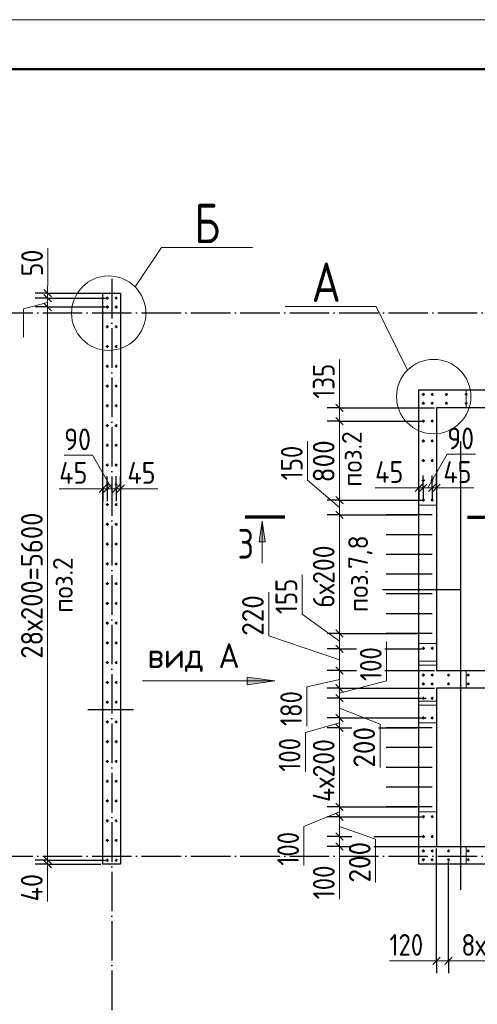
# Model space of a CAD drawing. Header units: millimetres. Extents: x -49773 to 2322955, y -3321 to 58485.
# Tile 160 of 256: x 696111 to 700746, y 30567 to 40533. Entities that reach past the tile are written whole.
import ezdxf

# ---------------------------------------------------------------- set-up
doc = ezdxf.new("R2010")
doc.units = ezdxf.units.MM
for name, pattern in [('______11', [500, 400, -50, 0, -50]), ('______2', [270, 200, -70]), ('______5', [1100, 800, -100, 100, -100])]:
    doc.linetypes.add(name, pattern=pattern)
for name, color, linetype, lineweight in [('Standard', 7, 'Continuous', 25), ('Арм.стержн. вертикальными 1', 22, 'Continuous', 35), ('Обозначение разреза_ общее', 7, 'Continuous', 25), ('Размерная линия_ общее', 7, 'Continuous', 13), ('Стена_ общее', 7, 'Continuous', 35)]:
    doc.layers.add(name, color=color, linetype=linetype, lineweight=lineweight)
doc.layers.add('Осевая линия_ общее', color=7, linetype='______5', lineweight=13, true_color=0xa0a0a0)
doc.styles.add('ISOCPEUR', font='txt')

msp = doc.modelspace()

# ---------------------------------------------------------------- hatches: boundary and pattern name
at = {"layer": 'Обозначение разреза_ общее', "linetype": 'Continuous', "lineweight": 13, "transparency": 33554687}
for points in [[(698536.9, 35247.2), (698566.9, 35457.2), (698596.9, 35247.2)], [(698416, 33879.7), (698696, 33839.7), (698416, 33799.7)]]:
    msp.add_hatch(color=7, dxfattribs=at).paths.add_polyline_path(points, flags=16)

# ---------------------------------------------------------------- linework, layer by layer
at = {"layer": 'Standard', "color": 52, "linetype": 'Continuous', "lineweight": 25, "transparency": 33554687}
for p, q in [((700579.6, 31727.1), (700579.6, 36264.7)), ((700579.6, 31727.1), (700579.6, 36264.7)), ((699785.9, 34766.8), (700579.6, 34766.8)), ((696802.5, 33550.7), (697262.5, 33550.7)), ((696802.5, 33550.7), (697262.5, 33550.7))]:
    msp.add_line(p, q, dxfattribs=at)
at = {"layer": 'Standard', "color": 7, "linetype": 'Continuous', "lineweight": 13, "transparency": 33554687}
msp.add_lwpolyline([(685172.9, -1466.6), (744572.9, -1466.6), (744572.9, 40533.4), (685172.9, 40533.4), (685172.9, -1466.6)], close=True, dxfattribs=at)
at = {"layer": 'Standard', "color": 7, "linetype": 'Continuous', "lineweight": 50, "transparency": 33554687}
msp.add_lwpolyline([(687172.9, 40033.4), (744072.9, 40033.4), (744072.9, -966.6), (687172.9, -966.6), (687172.9, 40033.4)], close=True, dxfattribs=at)
at = {"layer": 'Арм.стержн. вертикальными 1', "color": 4, "linetype": 'Continuous', "lineweight": 25, "transparency": 33554687}
for p, q in [((700198.9, 35520.4), (699823.9, 35520.4)), ((700288.9, 35520.4), (699993.9, 35520.4)), ((700198.9, 35320.4), (699823.9, 35320.4)), ((700288.9, 35320.4), (699993.9, 35320.4)), ((700198.9, 35120.4), (699823.9, 35120.4)), ((700288.9, 35120.4), (699993.9, 35120.4)), ((700198.9, 34920.4), (699823.9, 34920.4)), ((700288.9, 34920.4), (699993.9, 34920.4)), ((700198.9, 34720.4), (699823.9, 34720.4)), ((700288.9, 34720.4), (699993.9, 34720.4)), ((700198.9, 34520.4), (699823.9, 34520.4)), ((700288.9, 34520.4), (699993.9, 34520.4)), ((700198.9, 34320.4), (699823.9, 34320.4)), ((700288.9, 34320.4), (699993.9, 34320.4)), ((700198.9, 33365.4), (699823.9, 33365.4)), ((700288.9, 33365.4), (699993.9, 33365.4)), ((700198.9, 33165.4), (699823.9, 33165.4)), ((700288.9, 33165.4), (699993.9, 33165.4)), ((700198.9, 32965.4), (699823.9, 32965.4)), ((700288.9, 32965.4), (699993.9, 32965.4)), ((700198.9, 32765.4), (699823.9, 32765.4)), ((700288.9, 32765.4), (699993.9, 32765.4)), ((700198.9, 32565.4), (699823.9, 32565.4)), ((700288.9, 32565.4), (699993.9, 32565.4))]:
    msp.add_line(p, q, dxfattribs=at)
at = {"layer": 'Арм.стержн. вертикальными 1', "color": 4, "linetype": 'Continuous', "lineweight": 50, "transparency": 33554687}
for centre in [(696998.9, 37715.4), (697088.9, 37715.4), (696998.9, 37625.4), (697088.9, 37625.4), (696998.9, 37425.4), (697088.9, 37425.4), (696998.9, 37225.4), (697088.9, 37225.4), (696998.9, 37025.4), (697088.9, 37025.4), (696998.9, 36825.4), (697088.9, 36825.4), (700199.4, 36739.9), (700288.9, 36739.9), (700433.9, 36740.4), (700633.9, 36740.4), (696998.9, 36625.4), (697088.9, 36625.4), (700199.4, 36650.4), (700288.9, 36650.4), (700433.9, 36650.8), (700633.9, 36650.8), (696998.9, 36425.4), (697088.9, 36425.4), (700199.4, 36470.4), (700288.9, 36470.4), (696998.9, 36225.4), (697088.9, 36225.4), (700199.4, 36270.4), (700288.9, 36270.4), (696998.9, 36025.4), (697088.9, 36025.4), (700199.4, 36070.4), (700288.9, 36070.4), (696998.9, 35825.4), (697088.9, 35825.4), (700199.4, 35870.4), (700288.9, 35870.4), (696998.9, 35625.4), (697088.9, 35625.4), (700199.4, 35670.4), (700288.9, 35670.4), (696998.9, 35425.4), (697088.9, 35425.4), (696998.9, 35225.4), (697088.9, 35225.4), (696998.9, 35025.4), (697088.9, 35025.4), (696998.9, 34825.4), (697088.9, 34825.4), (696998.9, 34625.4), (697088.9, 34625.4), (696998.9, 34425.4), (697088.9, 34425.4), (696998.9, 34225.4), (697088.9, 34225.4), (700199.4, 34170.4), (700288.9, 34170.4), (696998.9, 34025.4), (697088.9, 34025.4), (700199.4, 33899.9), (700288.9, 33899.9), (700454.4, 33899.9), (700654.4, 33899.9), (696998.9, 33825.4), (697088.9, 33825.4), (700199.4, 33810.4), (700288.9, 33810.4), (700454.4, 33810.4), (700654.4, 33810.4), (696998.9, 33625.4), (697088.9, 33625.4), (700199.4, 33665.3), (700288.9, 33665.3), (696998.9, 33425.4), (697088.9, 33425.4), (700199.4, 33465.4), (700288.9, 33465.4), (696998.9, 33225.4), (697088.9, 33225.4), (696998.9, 33025.4), (697088.9, 33025.4), (696998.9, 32825.4), (697088.9, 32825.4), (696998.9, 32625.4), (697088.9, 32625.4), (696998.9, 32425.4), (697088.9, 32425.4), (700199.4, 32465.4), (700288.9, 32465.4), (696998.9, 32225.4), (697088.9, 32225.4), (700199.4, 32265.4), (700288.9, 32265.4), (700199.4, 32119.9), (700288.9, 32119.9), (700454.4, 32119.9), (700654.4, 32119.9), (696998.9, 32025.4), (697088.9, 32025.4), (700199.4, 32030.4), (700288.9, 32030.4), (700454.4, 32030.4), (700654.4, 32030.4)]:
    msp.add_circle(centre, 5, dxfattribs=at)
at = {"layer": 'Обозначение разреза_ общее', "color": 7, "linetype": 'Continuous', "lineweight": 70, "transparency": 33554687}
for p, q in [((698797.6, 35497.2), (698395.6, 35497.2)), ((700647.6, 35497.2), (701049.6, 35497.2))]:
    msp.add_line(p, q, dxfattribs=at)
at = {"layer": 'Обозначение разреза_ общее', "color": 7, "linetype": 'Continuous', "lineweight": 13, "transparency": 33554687}
for p, q in [((698536.9, 35247.2), (698566.9, 35457.2)), ((698566.9, 35457.2), (698566.9, 35033.2)), ((698566.9, 35457.2), (698566.9, 35457.2)), ((698566.9, 35457.2), (698566.9, 35457.2)), ((698566.9, 35457.2), (698566.9, 35457.2)), ((698566.9, 35457.2), (698596.9, 35247.2)), ((698596.9, 35247.2), (698536.9, 35247.2)), ((698566.9, 35247.2), (698566.9, 35232.2)), ((698696, 33839.7), (697356, 33839.7)), ((698416, 33839.7), (698396, 33839.7)), ((698416, 33799.7), (698416, 33879.7)), ((698416, 33879.7), (698696, 33839.7)), ((698696, 33839.7), (698416, 33799.7)), ((698696, 33839.7), (698696, 33839.7)), ((698696, 33839.7), (698696, 33839.7)), ((698696, 33839.7), (698696, 33839.7))]:
    msp.add_line(p, q, dxfattribs=at)
for points in [[(697279.4, 37829.1), (697547.7, 38227.4), (698467.7, 38227.4)], [(700037.8, 36985.1), (699720.7, 37631.3), (698800.7, 37631.3)]]:
    msp.add_lwpolyline(points, dxfattribs=at)
for centre in [(697013, 37562.7), (700304.2, 36718.8)]:
    msp.add_circle(centre, 376.7, dxfattribs=at)
at = {"layer": 'Осевая линия_ общее', "color": 253, "linetype": '______11', "lineweight": -3, "true_color": 0xa0a0a0, "transparency": 33554687}
for p, q in [((697043.9, 37910.2), (697043.9, 21050.9)), ((690343.9, 37565.4), (734858.9, 37565.4)), ((690343.9, 32065.4), (734858.9, 32065.4))]:
    msp.add_line(p, q, dxfattribs=at)
at = {"layer": 'Размерная линия_ общее', "color": 7, "linetype": 'Continuous', "lineweight": 13, "transparency": 33554687}
for p, q in [((696397, 37935.6), (696397, 38221.6)), ((696394.5, 37740.4), (696397, 37935.6)), ((696394.5, 37765.4), (696394.5, 37840.4)), ((696394.5, 37715.4), (696394.5, 37765.4)), ((696394.5, 37625.4), (696394.5, 37715.4)), ((696394.5, 37670.4), (696148.7, 37606)), ((696148.7, 37606), (696148.7, 37320)), ((696394.5, 32025.4), (696394.5, 37625.4)), ((699350.6, 36697.7), (699350.6, 37093.7)), ((699350.2, 36537.9), (699350.6, 36697.7)), ((699350.2, 36605.4), (699350.2, 36680.4)), ((699350.2, 36470.4), (699350.2, 36605.4)), ((699350.2, 35670.4), (699350.2, 36470.4)), ((699026.5, 35871.2), (699026.5, 36267.1)), ((696847.5, 36125.7), (696561.5, 36125.7)), ((697043.7, 35786.4), (696847.5, 36125.7)), ((700243.7, 35795.5), (700441.5, 36134.8)), ((700441.5, 36134.8), (700727.5, 36134.8)), ((696818.9, 35786), (696510.9, 35786)), ((696976.4, 35786.4), (696818.9, 35786)), ((696953.9, 35786.4), (696878.9, 35786.4)), ((696998.9, 35786.4), (696953.9, 35786.4)), ((697088.5, 35786.4), (696998.9, 35786.4)), ((697133.9, 35786.4), (697088.5, 35786.4)), ((697111.2, 35786.4), (697201.6, 35785.7)), ((697133.9, 35786.4), (697208.9, 35786.4)), ((697201.6, 35785.7), (697509.6, 35785.7)), ((699350.2, 35595.4), (699026.5, 35871.2)), ((700018.9, 35795.1), (699710.9, 35795.1)), ((700176.4, 35795.5), (700018.9, 35795.1)), ((700153.9, 35795.5), (700078.9, 35795.5)), ((700198.9, 35795.5), (700153.9, 35795.5)), ((700288.5, 35795.5), (700198.9, 35795.5)), ((700333.9, 35795.5), (700288.5, 35795.5)), ((700311.2, 35795.5), (700401.6, 35794.8)), ((700333.9, 35795.5), (700408.9, 35795.5)), ((700401.6, 35794.8), (700709.6, 35794.8)), ((699350.2, 35520.4), (699350.2, 35670.4)), ((699350.2, 34320.4), (699350.2, 35520.4)), ((698971.9, 34517), (698971.9, 34913)), ((698633.2, 34297.7), (698633.2, 34737.7)), ((699350.2, 34242.9), (698971.9, 34517)), ((699350.2, 34055.4), (698633.2, 34297.7)), ((699350.2, 34165.4), (699350.2, 34320.4)), ((699826.9, 33840.5), (699826.9, 34236.5)), ((699350.2, 33945.4), (699350.2, 34165.4)), ((699350.2, 33765.4), (699350.2, 33945.4)), ((699350.2, 33855.4), (699020.1, 33779)), ((699350.2, 33715.4), (699826.9, 33840.5)), ((699020.1, 33779), (699020.1, 33383)), ((699350.2, 33665.3), (699350.2, 33765.4)), ((699350.2, 33465.3), (699350.2, 33665.3)), ((699350.2, 33565.3), (699760.7, 33402.8)), ((699350.2, 33415.4), (699005, 33317.5)), ((699350.2, 33365.4), (699350.2, 33465.3)), ((699760.7, 33402.8), (699760.7, 32962.8)), ((699005, 33317.5), (699005, 32921.5)), ((699350.2, 32565.4), (699350.2, 33365.4)), ((699350.2, 32515.4), (698990.2, 32367)), ((699350.2, 32465.3), (699350.2, 32565.4)), ((699350.2, 32265.3), (699350.2, 32465.3)), ((698990.2, 32367), (698990.2, 31971)), ((699350.2, 32365.3), (699714.9, 32240.1)), ((699350.2, 32165.4), (699350.2, 32265.3)), ((699350.2, 32215.4), (699351.3, 32026.2)), ((699714.9, 32240.1), (699714.9, 31800.1)), ((699350.2, 32165.4), (699350.2, 32090.4)), ((696394.5, 32005.4), (696393.7, 31916.4)), ((696394.5, 31985.4), (696394.5, 32025.4)), ((699351.3, 32026.2), (699351.3, 31630.2)), ((696393.7, 31916.4), (696393.7, 31608.4)), ((696394.5, 31985.4), (696394.5, 31910.4)), ((700252.4, 31008.2), (699856.4, 31008.2)), ((700394.2, 31007.8), (700252.4, 31008.2)), ((700333.9, 31007.8), (700258.9, 31007.8)), ((700333.9, 31007.8), (700454.4, 31007.8)), ((700454.4, 31007.8), (702054.4, 31007.8))]:
    msp.add_line(p, q, dxfattribs=at)
at = {"layer": 'Размерная линия_ общее', "color": 7, "linetype": 'Continuous', "lineweight": 25, "transparency": 33554687}
for p, q in [((696432, 37727.9), (696357, 37802.9)), ((696432, 37677.9), (696357, 37752.9)), ((696432, 37587.9), (696357, 37662.9)), ((699387.7, 36567.9), (699312.7, 36642.9)), ((699387.7, 36432.9), (699312.7, 36507.9)), ((696991.4, 35823.9), (696916.4, 35748.9)), ((697036.4, 35823.9), (696961.4, 35748.9)), ((697126, 35823.9), (697051, 35748.9)), ((697171.4, 35823.9), (697096.4, 35748.9)), ((700191.4, 35833), (700116.4, 35758)), ((700236.4, 35833), (700161.4, 35758)), ((700326, 35833), (700251, 35758)), ((700371.4, 35833), (700296.4, 35758)), ((699387.7, 35632.9), (699312.7, 35707.9)), ((699387.7, 35482.9), (699312.7, 35557.9)), ((699387.7, 34282.9), (699312.7, 34357.9)), ((699387.7, 34127.9), (699312.7, 34202.9)), ((699387.7, 33907.9), (699312.7, 33982.9)), ((699387.7, 33727.9), (699312.7, 33802.9)), ((699387.7, 33627.9), (699312.7, 33702.8)), ((699387.7, 33427.9), (699312.7, 33502.8)), ((699387.7, 33327.9), (699312.7, 33402.9)), ((699387.7, 32527.9), (699312.7, 32602.9)), ((699387.7, 32427.9), (699312.7, 32502.8)), ((699387.7, 32227.9), (699312.7, 32302.8)), ((699387.7, 32127.9), (699312.7, 32202.9)), ((696432, 31987.9), (696357, 32062.9)), ((696432, 31947.9), (696357, 32022.9)), ((700296.4, 30970.3), (700371.4, 31045.3)), ((700416.9, 30970.3), (700491.9, 31045.3))]:
    msp.add_line(p, q, dxfattribs=at)
at = {"layer": 'Размерная линия_ общее', "color": 253, "linetype": 'Continuous', "lineweight": -3, "true_color": 0xa0a0a0, "transparency": 33554687}
for p, q in [((696394.5, 37765.4), (696269.5, 37765.4)), ((696394.5, 37715.4), (696269.5, 37715.4)), ((696394.5, 37765.4), (696519.5, 37765.4)), ((696394.5, 37765.4), (696978.9, 37765.4)), ((696394.5, 37715.4), (696519.5, 37715.4)), ((696394.5, 37715.4), (696978.9, 37715.4)), ((696394.5, 37625.4), (696269.5, 37625.4)), ((696394.5, 37625.4), (696519.5, 37625.4)), ((696394.5, 37625.4), (696978.9, 37625.4)), ((699350.2, 36605.4), (699225.2, 36605.4)), ((699350.2, 36605.4), (699475.2, 36605.4)), ((699350.2, 36605.4), (700313.9, 36605.4)), ((699350.2, 36470.4), (699225.2, 36470.4)), ((699350.2, 36470.4), (699475.2, 36470.4)), ((699350.2, 36470.4), (700179.4, 36470.4)), ((696953.9, 35786.4), (696953.9, 35911.4)), ((696998.9, 35786.4), (696998.9, 35911.4)), ((697088.5, 35786.4), (697088.5, 35911.4)), ((697133.9, 35786.4), (697133.9, 35911.4)), ((700153.9, 35795.5), (700153.9, 35920.5)), ((700198.9, 35795.5), (700198.9, 35920.5)), ((700288.5, 35795.5), (700288.5, 35920.5)), ((700333.9, 35795.5), (700333.9, 35920.5)), ((696953.9, 35786.4), (696953.9, 35661.4)), ((696953.9, 35786.4), (696953.9, 35759.6)), ((696998.9, 35786.4), (696998.9, 35661.4)), ((697088.5, 35786.4), (697088.5, 35661.4)), ((697133.9, 35786.4), (697133.9, 35661.4)), ((697133.9, 35786.4), (697133.9, 35759.6)), ((700153.9, 35795.5), (700153.9, 35670.5)), ((700153.9, 35795.5), (700153.9, 35768.7)), ((700198.9, 35795.5), (700198.9, 35670.5)), ((700288.5, 35795.5), (700288.5, 35670.5)), ((700333.9, 35795.5), (700333.9, 35670.5)), ((700333.9, 35795.5), (700333.9, 35768.7)), ((699350.2, 35670.4), (699225.2, 35670.4)), ((699350.2, 35670.4), (699475.2, 35670.4)), ((699350.2, 35670.4), (700179.4, 35670.4)), ((699350.2, 35520.4), (699225.2, 35520.4)), ((699350.2, 35520.4), (699475.2, 35520.4)), ((699350.2, 35520.4), (700133.9, 35520.4)), ((699350.2, 34320.4), (699225.2, 34320.4)), ((699350.2, 34320.4), (699475.2, 34320.4)), ((699350.2, 34320.4), (700133.9, 34320.4)), ((699350.2, 34165.4), (699225.2, 34165.4)), ((699350.2, 34165.4), (699475.2, 34165.4)), ((699350.2, 34165.4), (699523.9, 34165.4)), ((699809.9, 34165.4), (700179.4, 34165.4)), ((699350.2, 33945.4), (699225.2, 33945.4)), ((699350.2, 33945.4), (699475.2, 33945.4)), ((699350.2, 33945.4), (699523.9, 33945.4)), ((699809.9, 33945.4), (700313.9, 33945.4)), ((699350.2, 33765.4), (699225.2, 33765.4)), ((699350.2, 33765.4), (699475.2, 33765.4)), ((699350.2, 33665.3), (699225.2, 33665.3)), ((699350.2, 33665.3), (699475.2, 33665.3)), ((699350.2, 33465.3), (699225.2, 33465.3)), ((699350.2, 33465.3), (699475.2, 33465.3)), ((699350.2, 33365.4), (699225.2, 33365.4)), ((699350.2, 33365.4), (699475.2, 33365.4)), ((699350.2, 33365.4), (699457.7, 33365.4)), ((699743.7, 33365.4), (700133.9, 33365.4)), ((699350.2, 32565.4), (699225.2, 32565.4)), ((699350.2, 32565.4), (699475.2, 32565.4)), ((699350.2, 32465.3), (699225.2, 32465.3)), ((699350.2, 32465.3), (699475.2, 32465.3)), ((699350.2, 32265.3), (699225.2, 32265.3)), ((699350.2, 32265.3), (699475.2, 32265.3)), ((699350.2, 32265.3), (699411.9, 32265.3)), ((699697.9, 32265.3), (700179.4, 32265.3)), ((699350.2, 32165.4), (699225.2, 32165.4)), ((699350.2, 32165.4), (699475.2, 32165.4)), ((699350.2, 32165.4), (699411.9, 32165.4)), ((699697.9, 32165.4), (700363.9, 32165.4)), ((696394.5, 32025.4), (696269.5, 32025.4)), ((696394.5, 32025.4), (696519.5, 32025.4)), ((696394.5, 32025.4), (696978.9, 32025.4)), ((696394.5, 31985.4), (696269.5, 31985.4)), ((696394.5, 31985.4), (696519.5, 31985.4)), ((696394.5, 31985.4), (696933.9, 31985.4)), ((700333.9, 31007.8), (700333.9, 31132.8)), ((700454.4, 31007.8), (700454.4, 31132.8)), ((700333.9, 31007.8), (700333.9, 30882.8)), ((700454.4, 31007.8), (700454.4, 30882.8))]:
    msp.add_line(p, q, dxfattribs=at)
for points in [[(696998.9, 35786.4), (696998.9, 35802.8), (696998.9, 35802.8), (696998.9, 35820.1)], [(697088.5, 35786.4), (697088.5, 35802.8), (697088.5, 35802.8), (697088.5, 35820.1)], [(700198.9, 35795.5), (700198.9, 35811.9), (700198.9, 35811.9), (700198.9, 35829.2)], [(700288.5, 35795.5), (700288.5, 35811.9), (700288.5, 35811.9), (700288.5, 35829.2)], [(699350.2, 33765.4), (699800.8, 33765.4), (699800.8, 33765.4), (700313.9, 33765.4)], [(699350.2, 33665.3), (699779.3, 33665.3), (699779.3, 33665.3), (700229.4, 33665.3)], [(699350.2, 33465.3), (699736.3, 33465.3), (699736.3, 33465.3), (700229.4, 33465.3)], [(699350.2, 32565.4), (699542.6, 32565.4), (699542.6, 32565.4), (699631.8, 32565.4), (699631.8, 32565.4), (700133.9, 32565.4)], [(699350.2, 32465.3), (699521.1, 32465.3), (699521.1, 32465.3), (699601, 32465.3), (699601, 32465.3), (700179.4, 32465.3)], [(700333.9, 31007.8), (700333.9, 31024.9), (700333.9, 31024.9), (700333.9, 31025.1), (700333.9, 31025.1), (700333.9, 31025.1), (700333.9, 31025.1), (700333.9, 31086.6), (700333.9, 31086.6), (700333.9, 31135.8), (700333.9, 31135.8), (700333.9, 32145.4)], [(700454.4, 31007.8), (700454.4, 31024.9), (700454.4, 31024.9), (700454.4, 31025.1), (700454.4, 31025.1), (700454.4, 31025.1), (700454.4, 31025.1), (700454.4, 31101.1), (700454.4, 31101.1), (700454.4, 31162), (700454.4, 31162), (700454.4, 32010.4)]]:
    msp.add_lwpolyline(points, dxfattribs=at)
at = {"layer": 'Стена_ общее', "color": 7, "linetype": 'Continuous', "lineweight": 25, "transparency": 33554687}
for p, q in [((696953.9, 31985.4), (696953.9, 37765.4)), ((696953.9, 37765.4), (697133.9, 37765.4)), ((697133.9, 37765.4), (697133.9, 31985.4)), ((700153.9, 36605.4), (700153.9, 36785.4)), ((700153.9, 36785.4), (702083.9, 36785.4)), ((700153.9, 33945.4), (700153.9, 36605.4)), ((702083.9, 36605.4), (700333.9, 36605.4)), ((700333.9, 36605.4), (700333.9, 33945.4)), ((700153.9, 33765.4), (700153.9, 33945.4)), ((700333.9, 33945.4), (702083.9, 33945.4)), ((700153.9, 32165.4), (700153.9, 33765.4)), ((700333.9, 33765.4), (700333.9, 32165.4)), ((702083.9, 33765.4), (700333.9, 33765.4)), ((700153.9, 31985.4), (700153.9, 32165.4)), ((700333.9, 32165.4), (702083.9, 32165.4)), ((697133.9, 31985.4), (696953.9, 31985.4)), ((702263.9, 31985.4), (700153.9, 31985.4))]:
    msp.add_line(p, q, dxfattribs=at)
at = {"layer": 'Стена_ общее', "color": 253, "linetype": '______2', "lineweight": 18, "true_color": 0xababab, "transparency": 33554687}
for p, q in [((700633.9, 36785.4), (700633.9, 36605.4)), ((700333.9, 35620.4), (700153.9, 35620.4)), ((700153.9, 34220.4), (700333.9, 34220.4)), ((700333.9, 34040.4), (700153.9, 34040.4)), ((700153.9, 34000.4), (700333.9, 34000.4)), ((700633.9, 33945.4), (700633.9, 33765.4)), ((700333.9, 33635.4), (700153.9, 33635.4)), ((700153.9, 33595.4), (700333.9, 33595.4)), ((700333.9, 33415.4), (700153.9, 33415.4)), ((700153.9, 32515.4), (700333.9, 32515.4)), ((700633.9, 32165.4), (700633.9, 31985.4))]:
    msp.add_line(p, q, dxfattribs=at)

# ---------------------------------------------------------------- texts
at = {"layer": 'Standard', "color": 7, "linetype": 'Continuous', "lineweight": 18, "transparency": 33554687, "char_height": 200, "attachment_point": 7, "rotation": 90, "style": 'ISOCPEUR'}
for s, insert, width in [('\\W0.94;поз.2', (699575.4, 35805.4), 703.224), ('\\W0.95;поз.7,8', (699685.4, 34535.4), 914.553), ('\\W0.94;поз.2', (696648.7, 34530.5), 703.231)]:
    msp.add_mtext(s, dxfattribs=dict(at, insert=insert, width=width))
at = {"layer": 'Обозначение разреза_ общее', "color": 7, "linetype": 'Continuous', "lineweight": 35, "transparency": 33554687, "char_height": 400, "attachment_point": 7, "style": 'ISOCPEUR'}
for s, insert, width in [('\\W0.80;Б', (697879.8, 38271.5), 479.782), ('\\W0.82;А', (699068.6, 37675.5), 523.535)]:
    msp.add_mtext(s, dxfattribs=dict(at, insert=insert, width=width))
at = {"layer": 'Обозначение разреза_ общее', "color": 7, "linetype": 'Continuous', "lineweight": 25, "transparency": 33554687, "attachment_point": 7, "style": 'ISOCPEUR'}
for s, insert, char_height, width in [('\\W0.78;3', (698318.5, 35077.7), 300, 326.407), ('\\W0.95;вид А', (697405.2, 33931.4), 250, 1017.951)]:
    msp.add_mtext(s, dxfattribs=dict(at, insert=insert, char_height=char_height, width=width))
at = {"layer": 'Размерная линия_ общее', "color": 7, "linetype": 'Continuous', "lineweight": 25, "transparency": 33554687, "char_height": 220, "attachment_point": 7, "rotation": 90, "style": 'ISOCPEUR'}
for s, insert, width in [('\\W0.87;50', (696347, 37935.6), 403.924), ('\\W0.83;135', (699300.6, 36697.7), 508.571), ('\\W0.91;800', (699300.2, 35850.4), 561.988), ('\\W0.83;150', (698976.5, 35871.2), 508.571), ('\\W0.89;28х200=5600', (696344.5, 34065.4), 1636.166), ('\\W0.86;6х200', (699300.2, 34580.4), 793.964), ('\\W0.83;155', (698921.9, 34517), 508.571), ('\\W0.91;220', (698583.2, 34297.7), 561.981), ('\\W0.83;100', (699776.9, 33840.5), 508.571), ('\\W0.83;180', (698970.1, 33383), 508.571), ('\\W0.91;200', (699710.7, 32962.8), 561.996), ('\\W0.83;100', (698955, 32921.5), 508.571), ('\\W0.86;4х200', (699300.2, 32615.4), 814.151), ('\\W0.83;100', (698940.2, 31971), 508.571), ('\\W0.91;200', (699664.9, 31800.1), 561.988), ('\\W0.83;100', (699301.3, 31630.2), 508.571), ('\\W0.88;40', (696343.7, 31608.4), 426.797)]:
    msp.add_mtext(s, dxfattribs=dict(at, insert=insert, width=width))
at = {"layer": 'Размерная линия_ общее', "color": 7, "linetype": 'Continuous', "lineweight": 25, "transparency": 33554687, "char_height": 220, "attachment_point": 7, "style": 'ISOCPEUR'}
for s, insert, width in [('\\W0.87;90', (696561.5, 36175.7), 403.924), ('\\W0.87;90', (700441.5, 36184.8), 403.932), ('\\W0.88;45', (696510.9, 35836), 426.797), ('\\W0.88;45', (697201.6, 35835.7), 426.797), ('\\W0.88;45', (699710.9, 35845.1), 426.797), ('\\W0.88;45', (700401.6, 35844.8), 426.797), ('\\W0.83;120', (699856.4, 31058.2), 508.571), ('\\W0.86;8х200=1600', (700584.4, 31057.8), 1453.371)]:
    msp.add_mtext(s, dxfattribs=dict(at, insert=insert, width=width))

doc.saveas('drawing.dxf')
